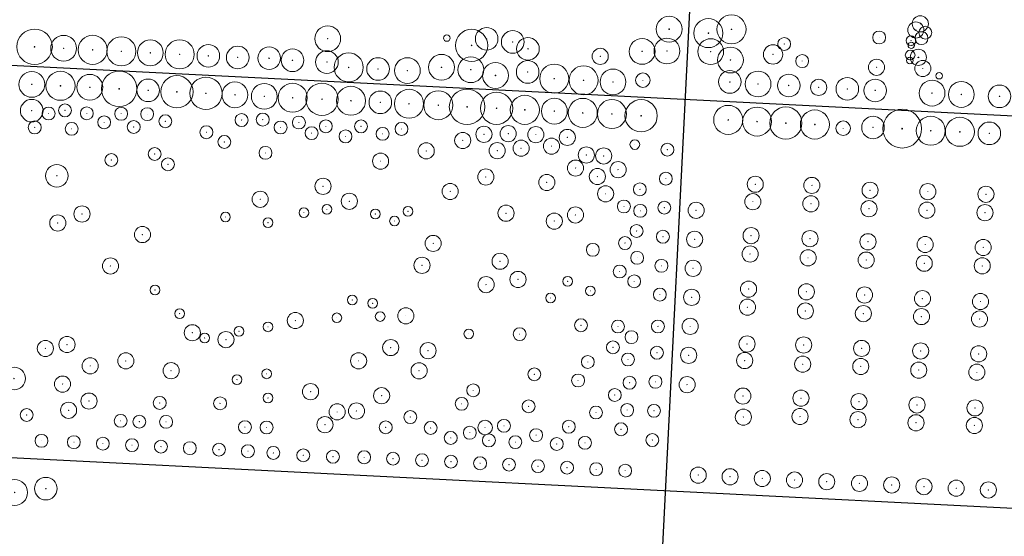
# Model space of a CAD drawing. Header units: millimetres. Extents: x 32690613 to 32694387, y 5343747 to 5344591.
# Tile 4 of 8: x 32692471 to 32692776, y 5343933 to 5344093. Entities that reach past the tile are written whole.
import ezdxf

# ---------------------------------------------------------------- set-up
doc = ezdxf.new("R2010")
doc.units = ezdxf.units.MM
doc.layers.get('DEFPOINTS').update_dxf_attribs({"true_color": 0xff7f7f})
doc.layers.add('Baum-Bestand', color=7, linetype='Continuous', lineweight=20, true_color=0x4c9900)

# ---------------------------------------------------------------- blocks, each defined once
blk = doc.blocks.new('Baum - ungeschützt')
at = {"layer": 'Baum-Bestand'}
for radius in [0.5, 0.01]:
    blk.add_circle((0, 0), radius, dxfattribs=at)
blk = doc.blocks.new('Einzelbaum geschützt')
at = {"layer": 'Baum-Bestand'}
for radius in [0.5, 0.01]:
    blk.add_circle((0, 0), radius, dxfattribs=at)
blk = doc.blocks.new('A$C78070446')
for p, q in [((4469989.15, 5343046.05), (4469922.86, 5342307.18)), ((4469470.04, 5342631.21), (4470219.62, 5342563.96)), ((4469459.19, 5342510.29), (4470208.78, 5342443.04))]:
    blk.add_line(p, q)

msp = doc.modelspace()

# ---------------------------------------------------------------- linework, layer by layer
at = {"layer": 'Baum-Bestand', "lineweight": 25}
msp.add_circle((32692748.91, 5344081.1), 0.105, dxfattribs=at)

# ---------------------------------------------------------------- block references
at = {"layer": 'Baum-Bestand'}
for name, p, xscale, yscale, zscale, rotation in [('Einzelbaum geschützt', (32692671.72, 5344089.83), 7.999999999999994, 7.999999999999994, 7.999999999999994, 87.15858123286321), ('Einzelbaum geschützt', (32692683.87, 5344088.6), 9.000000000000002, 9.000000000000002, 9.000000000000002, 87.15858123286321), ('Einzelbaum geschützt', (32692691.04, 5344089.78), 9.000000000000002, 9.000000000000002, 9.000000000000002, 87.15858123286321), ('Baum - ungeschützt', (32692749.51, 5344091.49), 5, 5, 5, 2.2374851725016), ('Einzelbaum geschützt', (32692565.95, 5344086.87), 7.999999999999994, 7.999999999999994, 7.999999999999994, 87.15858123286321), ('Baum - ungeschützt', (32692615.2, 5344086.81), 6.999999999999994, 6.999999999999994, 6.999999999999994, 2.237485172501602), ('Baum - ungeschützt', (32692748.14, 5344089.58), 5, 5, 5, 2.2374851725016), ('Baum - ungeschützt', (32692751.08, 5344088.76), 3.999999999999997, 3.999999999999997, 3.999999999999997, 2.237485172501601), ('Einzelbaum geschützt', (32692475.15, 5344084.38), 11, 11, 11, 87.15858123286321), ('Einzelbaum geschützt', (32692484.15, 5344083.91), 7.999999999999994, 7.999999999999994, 7.999999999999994, 87.15858123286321), ('Einzelbaum geschützt', (32692493.13, 5344083.43), 9.000000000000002, 9.000000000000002, 9.000000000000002, 87.15858123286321), ('Einzelbaum geschützt', (32692502.02, 5344082.97), 9.000000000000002, 9.000000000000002, 9.000000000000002, 87.15858123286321), ('Baum - ungeschützt', (32692602.85, 5344087.07), 1.999999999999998, 1.999999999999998, 1.999999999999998, 2.237485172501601), ('Einzelbaum geschützt', (32692610.52, 5344084.79), 10, 10, 10, 87.15858123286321), ('Baum - ungeschützt', (32692623.26, 5344085.87), 6.999999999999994, 6.999999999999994, 6.999999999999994, 2.237485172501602), ('Einzelbaum geschützt', (32692627.98, 5344083.74), 7.000000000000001, 7.000000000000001, 7.000000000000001, 87.15858123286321), ('Einzelbaum geschützt', (32692671.04, 5344083.06), 7.999999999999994, 7.999999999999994, 7.999999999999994, 87.15858123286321), ('Baum - ungeschützt', (32692707.36, 5344085.22), 3.999999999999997, 3.999999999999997, 3.999999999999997, 2.237485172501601), ('Baum - ungeschützt', (32692736.77, 5344087.25), 3.999999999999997, 3.999999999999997, 3.999999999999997, 2.237485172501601), ('Baum - ungeschützt', (32692746.66, 5344086.28), 3, 3, 3, 2.2374851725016), ('Baum - ungeschützt', (32692749.88, 5344087.04), 3.999999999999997, 3.999999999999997, 3.999999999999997, 2.237485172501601), ('Einzelbaum geschützt', (32692511, 5344082.5), 7.999999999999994, 7.999999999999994, 7.999999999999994, 87.15858123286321), ('Einzelbaum geschützt', (32692520.09, 5344082.03), 9.000000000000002, 9.000000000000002, 9.000000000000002, 87.15858123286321), ('Einzelbaum geschützt', (32692528.98, 5344081.56), 7.000000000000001, 7.000000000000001, 7.000000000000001, 87.15858123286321), ('Einzelbaum geschützt', (32692538.07, 5344081.08), 7.000000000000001, 7.000000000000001, 7.000000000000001, 87.15858123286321), ('Einzelbaum geschützt', (32692547.81, 5344080.83), 7.000000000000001, 7.000000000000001, 7.000000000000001, 87.15858123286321), ('Einzelbaum geschützt', (32692663.34, 5344082.94), 7.999999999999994, 7.999999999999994, 7.999999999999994, 87.15858123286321), ('Einzelbaum geschützt', (32692684.59, 5344082.87), 7.999999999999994, 7.999999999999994, 7.999999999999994, 87.15858123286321), ('Einzelbaum geschützt', (32692690.7, 5344080.27), 7.999999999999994, 7.999999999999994, 7.999999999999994, 87.15858123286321), ('Baum - ungeschützt', (32692703.9, 5344082), 5.999999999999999, 5.999999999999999, 5.999999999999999, 2.2374851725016), ('Baum - ungeschützt', (32692746.72, 5344084.82), 1.999999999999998, 1.999999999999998, 1.999999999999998, 2.237485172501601), ('Einzelbaum geschützt', (32692555.04, 5344080.19), 7.000000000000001, 7.000000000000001, 7.000000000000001, 87.15858123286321), ('Einzelbaum geschützt', (32692565.71, 5344079.64), 7.000000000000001, 7.000000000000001, 7.000000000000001, 87.15858123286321), ('Einzelbaum geschützt', (32692572.44, 5344077.99), 9.000000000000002, 9.000000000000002, 9.000000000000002, 87.15858123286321), ('Einzelbaum geschützt', (32692581.54, 5344077.49), 7.000000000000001, 7.000000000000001, 7.000000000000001, 87.15858123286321), ('Einzelbaum geschützt', (32692590.63, 5344076.99), 7.999999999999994, 7.999999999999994, 7.999999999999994, 87.15858123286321), ('Einzelbaum geschützt', (32692601.2, 5344078.01), 7.999999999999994, 7.999999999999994, 7.999999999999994, 87.15858123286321), ('Einzelbaum geschützt', (32692610.27, 5344077.26), 7.999999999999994, 7.999999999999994, 7.999999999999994, 87.15858123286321), ('Baum - ungeschützt', (32692650.37, 5344081.4), 5, 5, 5, 2.2374851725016), ('Baum - ungeschützt', (32692712.93, 5344079.93), 3.999999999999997, 3.999999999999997, 3.999999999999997, 2.237485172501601), ('Baum - ungeschützt', (32692746.38, 5344081.79), 3, 3, 3, 2.2374851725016), ('Baum - ungeschützt', (32692746.27, 5344080.14), 1.999999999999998, 1.999999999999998, 1.999999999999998, 2.237485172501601), ('Baum - ungeschützt', (32692748.91, 5344081.1), 5, 5, 5, 2.2374851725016), ('Einzelbaum geschützt', (32692617.93, 5344075.49), 7.999999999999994, 7.999999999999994, 7.999999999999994, 87.15858123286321), ('Einzelbaum geschützt', (32692627.9, 5344076.57), 7.000000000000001, 7.000000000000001, 7.000000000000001, 87.15858123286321), ('Einzelbaum geschützt', (32692636.13, 5344074.48), 9.000000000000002, 9.000000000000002, 9.000000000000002, 87.15858123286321), ('Einzelbaum geschützt', (32692645.22, 5344073.98), 9.000000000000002, 9.000000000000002, 9.000000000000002, 87.15858123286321), ('Einzelbaum geschützt', (32692735.96, 5344078.02), 5, 5, 5, 87.15858123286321), ('Einzelbaum geschützt', (32692750.29, 5344077.65), 5, 5, 5, 87.15858123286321), ('Einzelbaum geschützt', (32692474.29, 5344072.72), 7.999999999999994, 7.999999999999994, 7.999999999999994, 87.15858123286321), ('Einzelbaum geschützt', (32692483.17, 5344072.28), 9.000000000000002, 9.000000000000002, 9.000000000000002, 87.15858123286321), ('Einzelbaum geschützt', (32692492.27, 5344071.82), 7.999999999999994, 7.999999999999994, 7.999999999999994, 87.15858123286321), ('Einzelbaum geschützt', (32692501.35, 5344071.34), 11, 11, 11, 87.15858123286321), ('Einzelbaum geschützt', (32692519.24, 5344070.43), 10, 10, 10, 87.15858123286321), ('Einzelbaum geschützt', (32692528.24, 5344069.95), 10, 10, 10, 87.15858123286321), ('Einzelbaum geschützt', (32692654.32, 5344073.48), 7.999999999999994, 7.999999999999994, 7.999999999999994, 87.15858123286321), ('Baum - ungeschützt', (32692663.57, 5344074.02, 544.68), 4.5, 4.5, 4.5, 2.237485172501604), ('Einzelbaum geschützt', (32692690.52, 5344073.48), 7.000000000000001, 7.000000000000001, 7.000000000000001, 87.15858123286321), ('Einzelbaum geschützt', (32692699.26, 5344072.84), 7.999999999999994, 7.999999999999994, 7.999999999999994, 87.15858123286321), ('Einzelbaum geschützt', (32692708.77, 5344072.38), 7.000000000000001, 7.000000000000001, 7.000000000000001, 87.15858123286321), ('Baum - ungeschützt', (32692755.36, 5344075.39), 1.999999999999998, 1.999999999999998, 1.999999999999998, 2.237485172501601), ('Einzelbaum geschützt', (32692510.34, 5344070.88), 7.000000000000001, 7.000000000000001, 7.000000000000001, 87.15858123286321), ('Einzelbaum geschützt', (32692537.21, 5344069.49), 7.999999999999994, 7.999999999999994, 7.999999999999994, 87.15858123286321), ('Einzelbaum geschützt', (32692546.3, 5344069.02), 7.999999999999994, 7.999999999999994, 7.999999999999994, 87.15858123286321), ('Einzelbaum geschützt', (32692555.09, 5344068.58), 9.000000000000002, 9.000000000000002, 9.000000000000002, 87.15858123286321), ('Einzelbaum geschützt', (32692564.18, 5344068.11), 10, 10, 10, 87.15858123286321), ('Einzelbaum geschützt', (32692573.15, 5344067.65), 9.000000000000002, 9.000000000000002, 9.000000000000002, 87.15858123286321), ('Einzelbaum geschützt', (32692718.03, 5344071.79), 5, 5, 5, 87.15858123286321), ('Einzelbaum geschützt', (32692726.91, 5344071.32), 7.000000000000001, 7.000000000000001, 7.000000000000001, 87.15858123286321), ('Einzelbaum geschützt', (32692735.55, 5344070.85), 7.000000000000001, 7.000000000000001, 7.000000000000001, 87.15858123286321), ('Einzelbaum geschützt', (32692753.16, 5344070.02), 7.999999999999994, 7.999999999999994, 7.999999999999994, 87.15858123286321), ('Einzelbaum geschützt', (32692762.23, 5344069.61), 7.999999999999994, 7.999999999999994, 7.999999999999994, 87.15858123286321), ('Einzelbaum geschützt', (32692774.06, 5344069.02), 7.000000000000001, 7.000000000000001, 7.000000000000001, 87.15858123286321), ('Einzelbaum geschützt', (32692582.25, 5344067.17), 7.000000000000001, 7.000000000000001, 7.000000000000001, 87.15858123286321), ('Einzelbaum geschützt', (32692591.14, 5344066.72), 9.000000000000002, 9.000000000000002, 9.000000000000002, 87.15858123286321), ('Einzelbaum geschützt', (32692600.22, 5344066.26), 9.000000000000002, 9.000000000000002, 9.000000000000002, 87.15858123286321), ('Einzelbaum geschützt', (32692609.12, 5344065.78), 11, 11, 11, 87.15858123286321), ('Einzelbaum geschützt', (32692618.26, 5344065.32), 10, 10, 10, 87.15858123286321), ('Einzelbaum geschützt', (32692627.02, 5344064.84), 9.000000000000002, 9.000000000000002, 9.000000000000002, 87.15858123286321), ('Baum - ungeschützt', (32692474.26, 5344064.58), 6.999999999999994, 6.999999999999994, 6.999999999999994, 2.237485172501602), ('Baum - ungeschützt', (32692484.57, 5344064.66), 3.999999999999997, 3.999999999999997, 3.999999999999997, 2.237485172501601), ('Einzelbaum geschützt', (32692636.16, 5344064.43), 7.999999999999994, 7.999999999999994, 7.999999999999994, 87.15858123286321), ('Einzelbaum geschützt', (32692644.96, 5344063.89), 9.000000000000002, 9.000000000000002, 9.000000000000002, 87.15858123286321), ('Einzelbaum geschützt', (32692654, 5344063.54), 9.000000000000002, 9.000000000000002, 9.000000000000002, 87.15858123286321), ('Einzelbaum geschützt', (32692663.04, 5344063.01), 10, 10, 10, 87.15858123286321), ('Einzelbaum geschützt', (32692690.02, 5344061.72), 9.000000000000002, 9.000000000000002, 9.000000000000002, 87.15858123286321), ('Einzelbaum geschützt', (32692698.95, 5344061.2), 9.000000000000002, 9.000000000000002, 9.000000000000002, 87.15858123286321), ('Einzelbaum geschützt', (32692707.86, 5344060.74), 10, 10, 10, 87.15858123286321), ('Baum - ungeschützt', (32692479.48, 5344063.69), 3.999999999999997, 3.999999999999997, 3.999999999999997, 2.237485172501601), ('Baum - ungeschützt', (32692491.33, 5344063.74), 3.999999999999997, 3.999999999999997, 3.999999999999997, 2.237485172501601), ('Baum - ungeschützt', (32692496.7, 5344060.97), 3.999999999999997, 3.999999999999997, 3.999999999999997, 2.237485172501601), ('Baum - ungeschützt', (32692501.97, 5344063.61), 3.999999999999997, 3.999999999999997, 3.999999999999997, 2.237485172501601), ('Baum - ungeschützt', (32692510.03, 5344063.5), 3.999999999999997, 3.999999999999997, 3.999999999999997, 2.237485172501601), ('Baum - ungeschützt', (32692515.64, 5344061.3), 3.999999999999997, 3.999999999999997, 3.999999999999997, 2.237485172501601), ('Baum - ungeschützt', (32692539.26, 5344061.67), 3.999999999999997, 3.999999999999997, 3.999999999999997, 2.237485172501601), ('Baum - ungeschützt', (32692545.84, 5344061.81), 3.999999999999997, 3.999999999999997, 3.999999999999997, 2.237485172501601), ('Baum - ungeschützt', (32692557.02, 5344060.9), 3.999999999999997, 3.999999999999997, 3.999999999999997, 2.237485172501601), ('Einzelbaum geschützt', (32692716.86, 5344060.29), 9.000000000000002, 9.000000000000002, 9.000000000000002, 87.15858123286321), ('Einzelbaum geschützt', (32692734.87, 5344059.39), 7.000000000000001, 7.000000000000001, 7.000000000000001, 87.15858123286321), ('Einzelbaum geschützt', (32692743.92, 5344059.01), 12, 12, 12, 87.15858123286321), ('Einzelbaum geschützt', (32692752.76, 5344058.36), 9.000000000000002, 9.000000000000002, 9.000000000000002, 87.15858123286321), ('Baum - ungeschützt', (32692475.2, 5344059.38), 3.999999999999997, 3.999999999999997, 3.999999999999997, 2.237485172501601), ('Baum - ungeschützt', (32692486.65, 5344058.94), 3.999999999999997, 3.999999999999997, 3.999999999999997, 2.237485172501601), ('Baum - ungeschützt', (32692505.87, 5344059.53), 3.999999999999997, 3.999999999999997, 3.999999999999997, 2.237485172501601), ('Baum - ungeschützt', (32692528.38, 5344057.9), 3.999999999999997, 3.999999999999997, 3.999999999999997, 2.237485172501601), ('Baum - ungeschützt', (32692551.35, 5344059.37), 3.999999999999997, 3.999999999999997, 3.999999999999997, 2.237485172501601), ('Baum - ungeschützt', (32692565.37, 5344059.73), 3.999999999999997, 3.999999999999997, 3.999999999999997, 2.237485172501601), ('Baum - ungeschützt', (32692576.27, 5344059.7), 3.999999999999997, 3.999999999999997, 3.999999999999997, 2.237485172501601), ('Baum - ungeschützt', (32692588.81, 5344058.92), 3.999999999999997, 3.999999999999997, 3.999999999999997, 2.237485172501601), ('Einzelbaum geschützt', (32692614.35, 5344057.25), 5, 5, 5, 87.15858123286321), ('Einzelbaum geschützt', (32692621.87, 5344057.45), 5, 5, 5, 87.15858123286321), ('Einzelbaum geschützt', (32692630.42, 5344057.14), 5, 5, 5, 87.15858123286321), ('Baum - ungeschützt', (32692725.63, 5344059.14, 544.98), 4.5, 4.5, 4.5, 2.237485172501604), ('Einzelbaum geschützt', (32692761.78, 5344058.03), 9.000000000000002, 9.000000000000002, 9.000000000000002, 87.15858123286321), ('Einzelbaum geschützt', (32692770.9, 5344057.55), 7.000000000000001, 7.000000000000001, 7.000000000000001, 87.15858123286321), ('Baum - ungeschützt', (32692533.93, 5344054.89), 3.999999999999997, 3.999999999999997, 3.999999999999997, 2.237485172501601), ('Baum - ungeschützt', (32692560.95, 5344057.62), 3.999999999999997, 3.999999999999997, 3.999999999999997, 2.237485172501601), ('Baum - ungeschützt', (32692571.47, 5344056.6), 3.999999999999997, 3.999999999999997, 3.999999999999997, 2.237485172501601), ('Baum - ungeschützt', (32692582.95, 5344057.39), 3.999999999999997, 3.999999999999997, 3.999999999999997, 2.237485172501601), ('Einzelbaum geschützt', (32692607.77, 5344055.34), 5, 5, 5, 87.15858123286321), ('Einzelbaum geschützt', (32692640.17, 5344056.29), 5, 5, 5, 87.15858123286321), ('Einzelbaum geschützt', (32692596.47, 5344052.12), 5, 5, 5, 87.15858123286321), ('Einzelbaum geschützt', (32692618.46, 5344052.19), 5, 5, 5, 87.15858123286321), ('Einzelbaum geschützt', (32692625.87, 5344052.94), 5, 5, 5, 87.15858123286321), ('Einzelbaum geschützt', (32692635.27, 5344053.59), 5, 5, 5, 87.15858123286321), ('Baum - ungeschützt', (32692661.09, 5344054.08), 3, 3, 3, 2.2374851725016), ('Baum - ungeschützt', (32692671.18, 5344052.48), 3.999999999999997, 3.999999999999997, 3.999999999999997, 2.237485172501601), ('Baum - ungeschützt', (32692498.93, 5344049.29), 3.999999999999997, 3.999999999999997, 3.999999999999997, 2.237485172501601), ('Baum - ungeschützt', (32692512.35, 5344051.15), 3.999999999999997, 3.999999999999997, 3.999999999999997, 2.237485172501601), ('Baum - ungeschützt', (32692546.67, 5344051.5), 3.999999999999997, 3.999999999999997, 3.999999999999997, 2.237485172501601), ('Einzelbaum geschützt', (32692582.33, 5344048.93), 5, 5, 5, 87.15858123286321), ('Einzelbaum geschützt', (32692646.06, 5344050.84), 5, 5, 5, 87.15858123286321), ('Einzelbaum geschützt', (32692651.43, 5344050.55), 5, 5, 5, 87.15858123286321), ('Baum - ungeschützt', (32692482.04, 5344044.41), 6.999999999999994, 6.999999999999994, 6.999999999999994, 2.237485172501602), ('Baum - ungeschützt', (32692516.46, 5344047.95), 3.999999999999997, 3.999999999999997, 3.999999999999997, 2.237485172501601), ('Einzelbaum geschützt', (32692642.72, 5344046.79), 5, 5, 5, 87.15858123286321), ('Einzelbaum geschützt', (32692655.91, 5344046.3), 5, 5, 5, 87.15858123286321), ('Einzelbaum geschützt', (32692614.93, 5344044.03), 5, 5, 5, 87.15858123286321), ('Einzelbaum geschützt', (32692633.81, 5344042.34), 5, 5, 5, 87.15858123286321), ('Einzelbaum geschützt', (32692649.49, 5344044.17), 5, 5, 5, 87.15858123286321), ('Baum - ungeschützt', (32692670.69, 5344043.5), 3.999999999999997, 3.999999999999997, 3.999999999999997, 2.237485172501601), ('Baum - ungeschützt', (32692564.5, 5344041.14), 5, 5, 5, 2.2374851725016), ('Einzelbaum geschützt', (32692603.89, 5344039.55), 5, 5, 5, 87.15858123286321), ('Einzelbaum geschützt', (32692662.65, 5344040.19), 3.999999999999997, 3.999999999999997, 3.999999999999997, 87.15858123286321), ('Baum - ungeschützt', (32692698.39, 5344041.78), 5, 5, 5, 2.2374851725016), ('Baum - ungeschützt', (32692715.92, 5344041.42), 5, 5, 5, 2.2374851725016), ('Baum - ungeschützt', (32692733.96, 5344039.91), 5, 5, 5, 2.2374851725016), ('Baum - ungeschützt', (32692751.85, 5344039.49), 5, 5, 5, 2.2374851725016), ('Baum - ungeschützt', (32692545.04, 5344037.12), 5, 5, 5, 2.2374851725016), ('Baum - ungeschützt', (32692572.65, 5344036.5), 5, 5, 5, 2.2374851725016), ('Einzelbaum geschützt', (32692652.04, 5344038.81), 5, 5, 5, 87.15858123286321), ('Baum - ungeschützt', (32692697.64, 5344036.37), 5, 5, 5, 2.2374851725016), ('Baum - ungeschützt', (32692769.85, 5344038.67), 5, 5, 5, 2.2374851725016), ('Baum - ungeschützt', (32692565.7, 5344034.03, 546.45), 3, 3, 3, 2.2374851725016), ('Einzelbaum geschützt', (32692621.19, 5344032.8), 5, 5, 5, 87.15858123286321), ('Einzelbaum geschützt', (32692657.7, 5344034.89), 3.999999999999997, 3.999999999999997, 3.999999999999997, 87.15858123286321), ('Einzelbaum geschützt', (32692662.76, 5344033.54), 3.999999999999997, 3.999999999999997, 3.999999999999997, 87.15858123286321), ('Baum - ungeschützt', (32692670.22, 5344034.51), 3.999999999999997, 3.999999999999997, 3.999999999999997, 2.237485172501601), ('Baum - ungeschützt', (32692680.07, 5344033.71), 5, 5, 5, 2.2374851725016), ('Baum - ungeschützt', (32692715.62, 5344035.73), 5, 5, 5, 2.2374851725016), ('Baum - ungeschützt', (32692733.62, 5344034.2), 5, 5, 5, 2.2374851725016), ('Baum - ungeschützt', (32692751.56, 5344033.73), 5, 5, 5, 2.2374851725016), ('Baum - ungeschützt', (32692769.55, 5344032.98), 5, 5, 5, 2.2374851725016), ('Baum - ungeschützt', (32692482.33, 5344029.77), 5, 5, 5, 2.2374851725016), ('Baum - ungeschützt', (32692489.84, 5344032.56), 5, 5, 5, 2.2374851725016), ('Baum - ungeschützt', (32692534.28, 5344031.62), 3, 3, 3, 2.2374851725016), ('Baum - ungeschützt', (32692558.57, 5344032.95, 546.13), 3, 3, 3, 2.2374851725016), ('Baum - ungeschützt', (32692580.69, 5344032.56, 546.23), 3, 3, 3, 2.2374851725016), ('Baum - ungeschützt', (32692590.82, 5344033.38), 3, 3, 3, 2.2374851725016), ('Einzelbaum geschützt', (32692636.13, 5344030.35), 5, 5, 5, 87.15858123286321), ('Einzelbaum geschützt', (32692642.7, 5344032.27), 5, 5, 5, 87.15858123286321), ('Einzelbaum geschützt', (32692547.47, 5344029.89, 545.67), 3, 3, 3, 87.15858123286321), ('Baum - ungeschützt', (32692547.47, 5344029.89, 545.67), 3, 3, 3, 2.2374851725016), ('Baum - ungeschützt', (32692586.64, 5344030.38), 3, 3, 3, 2.2374851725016), ('Einzelbaum geschützt', (32692661.62, 5344027.29), 3.999999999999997, 3.999999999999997, 3.999999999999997, 87.15858123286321), ('Baum - ungeschützt', (32692508.56, 5344026.19), 5, 5, 5, 2.2374851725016), ('Baum - ungeschützt', (32692669.78, 5344025.52), 3.999999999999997, 3.999999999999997, 3.999999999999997, 2.237485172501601), ('Baum - ungeschützt', (32692679.61, 5344024.72), 5, 5, 5, 2.2374851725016), ('Baum - ungeschützt', (32692697.1, 5344025.86), 5, 5, 5, 2.2374851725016), ('Baum - ungeschützt', (32692715.35, 5344024.93), 5, 5, 5, 2.2374851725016), ('Baum - ungeschützt', (32692733.32, 5344023.96), 5, 5, 5, 2.2374851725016), ('Baum - ungeschützt', (32692598.62, 5344023.45), 5, 5, 5, 2.2374851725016), ('Baum - ungeschützt', (32692648.08, 5344021.47), 3.999999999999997, 3.999999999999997, 3.999999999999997, 2.237485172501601), ('Baum - ungeschützt', (32692658.04, 5344023.54), 3.999999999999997, 3.999999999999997, 3.999999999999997, 2.237485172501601), ('Baum - ungeschützt', (32692751.03, 5344023.1), 5, 5, 5, 2.2374851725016), ('Baum - ungeschützt', (32692769.01, 5344022.19), 5, 5, 5, 2.2374851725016), ('Baum - ungeschützt', (32692619.35, 5344017.92), 5, 5, 5, 2.2374851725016), ('Baum - ungeschützt', (32692661.8, 5344018.97), 3.999999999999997, 3.999999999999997, 3.999999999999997, 2.237485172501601), ('Baum - ungeschützt', (32692696.81, 5344020.17), 5, 5, 5, 2.2374851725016), ('Baum - ungeschützt', (32692714.77, 5344018.98), 5, 5, 5, 2.2374851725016), ('Baum - ungeschützt', (32692732.75, 5344018.28), 5, 5, 5, 2.2374851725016), ('Baum - ungeschützt', (32692498.66, 5344016.46), 5, 5, 5, 2.2374851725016), ('Baum - ungeschützt', (32692595.17, 5344016.66), 5, 5, 5, 2.2374851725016), ('Baum - ungeschützt', (32692669.33, 5344016.51), 3.999999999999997, 3.999999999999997, 3.999999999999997, 2.237485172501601), ('Baum - ungeschützt', (32692679.15, 5344015.73), 5, 5, 5, 2.2374851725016), ('Baum - ungeschützt', (32692750.74, 5344017.3), 5, 5, 5, 2.2374851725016), ('Baum - ungeschützt', (32692768.71, 5344016.5), 5, 5, 5, 2.2374851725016), ('Baum - ungeschützt', (32692624.89, 5344012.29), 5, 5, 5, 2.2374851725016), ('Baum - ungeschützt', (32692656.41, 5344014.74), 3.999999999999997, 3.999999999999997, 3.999999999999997, 2.237485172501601), ('Baum - ungeschützt', (32692615.02, 5344010.68), 5, 5, 5, 2.2374851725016), ('Baum - ungeschützt', (32692640.29, 5344011.7), 3, 3, 3, 2.2374851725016), ('Baum - ungeschützt', (32692660.89, 5344011.69), 3.999999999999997, 3.999999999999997, 3.999999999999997, 2.237485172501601), ('Baum - ungeschützt', (32692696.32, 5344009.29), 5, 5, 5, 2.2374851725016), ('Baum - ungeschützt', (32692714.24, 5344008.46), 5, 5, 5, 2.2374851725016), ('Baum - ungeschützt', (32692512.46, 5344009.01), 3, 3, 3, 2.2374851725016), ('Baum - ungeschützt', (32692634.98, 5344006.56), 3, 3, 3, 2.2374851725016), ('Baum - ungeschützt', (32692647.28, 5344008.74), 3, 3, 3, 2.2374851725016), ('Baum - ungeschützt', (32692668.84, 5344007.6), 3.999999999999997, 3.999999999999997, 3.999999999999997, 2.237485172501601), ('Baum - ungeschützt', (32692678.69, 5344006.74), 5, 5, 5, 2.2374851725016), ('Baum - ungeschützt', (32692732.25, 5344007.47), 5, 5, 5, 2.2374851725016), ('Baum - ungeschützt', (32692750.18, 5344006.35), 5, 5, 5, 2.2374851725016), ('Baum - ungeschützt', (32692768.15, 5344005.44), 5, 5, 5, 2.2374851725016), ('Baum - ungeschützt', (32692573.55, 5344005.93), 3, 3, 3, 2.2374851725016), ('Baum - ungeschützt', (32692579.87, 5344004.89), 3, 3, 3, 2.2374851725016), ('Baum - ungeschützt', (32692695.97, 5344003.69), 5, 5, 5, 2.2374851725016), ('Baum - ungeschützt', (32692713.93, 5344002.5), 5, 5, 5, 2.2374851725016), ('Baum - ungeschützt', (32692520.08, 5344001.71), 3, 3, 3, 2.2374851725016), ('Baum - ungeschützt', (32692555.93, 5343999.55), 5, 5, 5, 2.2374851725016), ('Einzelbaum geschützt', (32692568.78, 5344000.4, 546.14), 3, 3, 3, 87.15858123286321), ('Baum - ungeschützt', (32692582.2, 5344000.8), 3, 3, 3, 2.2374851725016), ('Baum - ungeschützt', (32692590.15, 5344001.01), 5, 5, 5, 2.2374851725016), ('Baum - ungeschützt', (32692731.89, 5344001.7), 5, 5, 5, 2.2374851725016), ('Baum - ungeschützt', (32692749.87, 5344000.78), 5, 5, 5, 2.2374851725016), ('Baum - ungeschützt', (32692767.87, 5344000.02), 5, 5, 5, 2.2374851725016), ('Einzelbaum geschützt', (32692547.47, 5343997.6, 546.68), 3, 3, 3, 87.15858123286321), ('Baum - ungeschützt', (32692644.41, 5343998.09), 3.999999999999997, 3.999999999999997, 3.999999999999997, 2.237485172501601), ('Baum - ungeschützt', (32692655.87, 5343997.7), 3.999999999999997, 3.999999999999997, 3.999999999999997, 2.237485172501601), ('Baum - ungeschützt', (32692668.24, 5343997.72), 3.999999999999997, 3.999999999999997, 3.999999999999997, 2.237485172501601), ('Baum - ungeschützt', (32692678.23, 5343997.75), 5, 5, 5, 2.2374851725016), ('Baum - ungeschützt', (32692524.02, 5343995.77), 5, 5, 5, 2.2374851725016), ('Einzelbaum geschützt', (32692527.83, 5343994.17, 546.77), 3, 3, 3, 87.15858123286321), ('Baum - ungeschützt', (32692534.43, 5343993.64), 5, 5, 5, 2.2374851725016), ('Einzelbaum geschützt', (32692538.47, 5343996.23, 546.79), 3, 3, 3, 87.15858123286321), ('Baum - ungeschützt', (32692609.66, 5343995.42), 3, 3, 3, 2.2374851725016), ('Baum - ungeschützt', (32692625.4, 5343995.34), 3.999999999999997, 3.999999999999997, 3.999999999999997, 2.237485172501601), ('Baum - ungeschützt', (32692660.05, 5343994.41), 3.999999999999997, 3.999999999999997, 3.999999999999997, 2.237485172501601), ('Baum - ungeschützt', (32692478.5, 5343990.9), 5, 5, 5, 2.2374851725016), ('Baum - ungeschützt', (32692485.19, 5343992.11), 5, 5, 5, 2.2374851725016), ('Baum - ungeschützt', (32692585.47, 5343991.17), 5, 5, 5, 2.2374851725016), ('Baum - ungeschützt', (32692597.04, 5343990.22), 5, 5, 5, 2.2374851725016), ('Baum - ungeschützt', (32692654.3, 5343991.25), 3.999999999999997, 3.999999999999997, 3.999999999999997, 2.237485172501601), ('Baum - ungeschützt', (32692695.85, 5343992.29), 5, 5, 5, 2.2374851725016), ('Baum - ungeschützt', (32692713.39, 5343991.98), 5, 5, 5, 2.2374851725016), ('Baum - ungeschützt', (32692731.35, 5343990.92), 5, 5, 5, 2.2374851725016), ('Baum - ungeschützt', (32692749.62, 5343990.13), 5, 5, 5, 2.2374851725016), ('Baum - ungeschützt', (32692503.41, 5343987.05), 5, 5, 5, 2.2374851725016), ('Baum - ungeschützt', (32692575.52, 5343987.07), 5, 5, 5, 2.2374851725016), ('Baum - ungeschützt', (32692667.93, 5343989.57), 3.999999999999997, 3.999999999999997, 3.999999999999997, 2.237485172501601), ('Baum - ungeschützt', (32692677.77, 5343988.77), 5, 5, 5, 2.2374851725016), ('Baum - ungeschützt', (32692695.11, 5343987.15), 5, 5, 5, 2.2374851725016), ('Baum - ungeschützt', (32692767.6, 5343989.22), 5, 5, 5, 2.2374851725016), ('Baum - ungeschützt', (32692492.38, 5343985.51), 5, 5, 5, 2.2374851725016), ('Baum - ungeschützt', (32692517.45, 5343984.01), 5, 5, 5, 2.2374851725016), ('Baum - ungeschützt', (32692594.26, 5343983.98), 5, 5, 5, 2.2374851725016), ('Baum - ungeschützt', (32692646.52, 5343986.71), 3.999999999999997, 3.999999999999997, 3.999999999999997, 2.237485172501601), ('Baum - ungeschützt', (32692658.97, 5343987.49), 3.999999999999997, 3.999999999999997, 3.999999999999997, 2.237485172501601), ('Baum - ungeschützt', (32692713.09, 5343986.02), 5, 5, 5, 2.2374851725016), ('Baum - ungeschützt', (32692731.07, 5343985.32), 5, 5, 5, 2.2374851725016), ('Baum - ungeschützt', (32692749.04, 5343984.18), 5, 5, 5, 2.2374851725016), ('Baum - ungeschützt', (32692468.8, 5343981.58), 6.999999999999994, 6.999999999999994, 6.999999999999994, 2.237485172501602), ('Baum - ungeschützt', (32692547.06, 5343983.04), 3, 3, 3, 2.2374851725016), ('Baum - ungeschützt', (32692629.96, 5343982.9), 3.999999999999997, 3.999999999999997, 3.999999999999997, 2.237485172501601), ('Baum - ungeschützt', (32692767.03, 5343983.54), 5, 5, 5, 2.2374851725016), ('Baum - ungeschützt', (32692483.81, 5343979.86), 5, 5, 5, 2.2374851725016), ('Baum - ungeschützt', (32692537.84, 5343981.26), 3, 3, 3, 2.2374851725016), ('Baum - ungeschützt', (32692643.52, 5343980.98), 3.999999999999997, 3.999999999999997, 3.999999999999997, 2.237485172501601), ('Baum - ungeschützt', (32692659.45, 5343980.28), 3.999999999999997, 3.999999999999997, 3.999999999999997, 2.237485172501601), ('Baum - ungeschützt', (32692667.47, 5343980.57), 3.999999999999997, 3.999999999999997, 3.999999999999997, 2.237485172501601), ('Baum - ungeschützt', (32692677.29, 5343979.69), 5, 5, 5, 2.2374851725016), ('Baum - ungeschützt', (32692560.64, 5343977.52), 5, 5, 5, 2.2374851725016), ('Baum - ungeschützt', (32692582.65, 5343976.26), 5, 5, 5, 2.2374851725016), ('Baum - ungeschützt', (32692611.02, 5343977.92), 3.999999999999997, 3.999999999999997, 3.999999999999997, 2.237485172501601), ('Baum - ungeschützt', (32692654.88, 5343976.47), 3.999999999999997, 3.999999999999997, 3.999999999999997, 2.237485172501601), ('Baum - ungeschützt', (32692694.56, 5343976.15), 5, 5, 5, 2.2374851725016), ('Baum - ungeschützt', (32692712.55, 5343975.5), 5, 5, 5, 2.2374851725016), ('Baum - ungeschützt', (32692485.68, 5343971.75), 5, 5, 5, 2.2374851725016), ('Baum - ungeschützt', (32692492, 5343974.6), 5, 5, 5, 2.2374851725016), ('Baum - ungeschützt', (32692513.92, 5343974.04), 3.999999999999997, 3.999999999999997, 3.999999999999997, 2.237485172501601), ('Baum - ungeschützt', (32692532.62, 5343973.9), 3.999999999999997, 3.999999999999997, 3.999999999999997, 2.237485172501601), ('Baum - ungeschützt', (32692547.46, 5343975.58), 3, 3, 3, 2.2374851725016), ('Baum - ungeschützt', (32692607.45, 5343973.75), 3.999999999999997, 3.999999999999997, 3.999999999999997, 2.237485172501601), ('Baum - ungeschützt', (32692628.17, 5343972.97), 3.999999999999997, 3.999999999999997, 3.999999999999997, 2.237485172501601), ('Baum - ungeschützt', (32692730.51, 5343974.44), 5, 5, 5, 2.2374851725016), ('Baum - ungeschützt', (32692748.49, 5343973.4), 5, 5, 5, 2.2374851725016), ('Baum - ungeschützt', (32692766.47, 5343972.48), 5, 5, 5, 2.2374851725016), ('Baum - ungeschützt', (32692472.71, 5343970.29), 3.999999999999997, 3.999999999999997, 3.999999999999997, 2.237485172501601), ('Baum - ungeschützt', (32692568.88, 5343971.25), 5, 5, 5, 2.2374851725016), ('Baum - ungeschützt', (32692574.86, 5343971.53), 5, 5, 5, 2.2374851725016), ('Baum - ungeschützt', (32692591.53, 5343969.63), 3.999999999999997, 3.999999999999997, 3.999999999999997, 2.237485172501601), ('Baum - ungeschützt', (32692649.05, 5343971.05), 3.999999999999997, 3.999999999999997, 3.999999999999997, 2.237485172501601), ('Baum - ungeschützt', (32692658.71, 5343971.8), 3.999999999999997, 3.999999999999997, 3.999999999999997, 2.237485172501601), ('Baum - ungeschützt', (32692667.01, 5343971.59), 3.999999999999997, 3.999999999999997, 3.999999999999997, 2.237485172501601), ('Baum - ungeschützt', (32692694.71, 5343969.62), 5, 5, 5, 2.2374851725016), ('Baum - ungeschützt', (32692712.26, 5343969.81), 5, 5, 5, 2.2374851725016), ('Baum - ungeschützt', (32692730.23, 5343968.85), 5, 5, 5, 2.2374851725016), ('Baum - ungeschützt', (32692501.8, 5343968.47), 3.999999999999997, 3.999999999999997, 3.999999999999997, 2.237485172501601), ('Baum - ungeschützt', (32692507.6, 5343968.22), 3.999999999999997, 3.999999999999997, 3.999999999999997, 2.237485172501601), ('Baum - ungeschützt', (32692515.89, 5343968.16), 3.999999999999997, 3.999999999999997, 3.999999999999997, 2.237485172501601), ('Baum - ungeschützt', (32692540.3, 5343966.53), 3.999999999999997, 3.999999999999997, 3.999999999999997, 2.237485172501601), ('Baum - ungeschützt', (32692547.01, 5343966.42), 3.999999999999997, 3.999999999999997, 3.999999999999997, 2.237485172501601), ('Baum - ungeschützt', (32692565.09, 5343967.28), 5, 5, 5, 2.2374851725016), ('Baum - ungeschützt', (32692583.93, 5343966.46), 3.999999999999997, 3.999999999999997, 3.999999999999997, 2.237485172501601), ('Baum - ungeschützt', (32692597.84, 5343966.29), 3.999999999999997, 3.999999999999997, 3.999999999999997, 2.237485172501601), ('Baum - ungeschützt', (32692614.7, 5343966.41), 4.5, 4.5, 4.5, 2.237485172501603), ('Baum - ungeschützt', (32692620.54, 5343966.93, 545.35), 3.999999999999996, 3.999999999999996, 3.999999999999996, 2.237485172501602), ('Baum - ungeschützt', (32692640.63, 5343966.65), 3.999999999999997, 3.999999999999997, 3.999999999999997, 2.237485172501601), ('Baum - ungeschützt', (32692748.19, 5343967.88), 5, 5, 5, 2.2374851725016), ('Baum - ungeschützt', (32692766.27, 5343967.04), 5, 5, 5, 2.2374851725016), ('Baum - ungeschützt', (32692604.07, 5343963.19), 3.999999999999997, 3.999999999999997, 3.999999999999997, 2.237485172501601), ('Baum - ungeschützt', (32692609.97, 5343964.78), 3.999999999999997, 3.999999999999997, 3.999999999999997, 2.237485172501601), ('Baum - ungeschützt', (32692630.51, 5343964.05), 3.999999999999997, 3.999999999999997, 3.999999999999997, 2.237485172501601), ('Baum - ungeschützt', (32692656.83, 5343965.87), 3.999999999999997, 3.999999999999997, 3.999999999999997, 2.237485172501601), ('Baum - ungeschützt', (32692477.29, 5343962.29), 3.999999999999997, 3.999999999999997, 3.999999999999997, 2.237485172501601), ('Baum - ungeschützt', (32692487.32, 5343961.87), 3.999999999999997, 3.999999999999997, 3.999999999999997, 2.237485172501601), ('Baum - ungeschützt', (32692496.3, 5343961.41), 4, 4, 4, 2.002073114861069), ('Baum - ungeschützt', (32692505.31, 5343960.94), 4, 4, 4, 2.002073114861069), ('Baum - ungeschützt', (32692514.28, 5343960.48), 4, 4, 4, 2.002073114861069), ('Baum - ungeschützt', (32692615.88, 5343962.42), 3.999999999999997, 3.999999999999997, 3.999999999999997, 2.237485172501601), ('Baum - ungeschützt', (32692624.07, 5343961.88), 3.999999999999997, 3.999999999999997, 3.999999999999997, 2.237485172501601), ('Baum - ungeschützt', (32692636.91, 5343961.31), 3.999999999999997, 3.999999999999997, 3.999999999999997, 2.237485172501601), ('Baum - ungeschützt', (32692645.63, 5343961.66), 3.999999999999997, 3.999999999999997, 3.999999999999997, 2.237485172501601), ('Baum - ungeschützt', (32692666.52, 5343962.51), 3.999999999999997, 3.999999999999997, 3.999999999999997, 2.237485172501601), ('Baum - ungeschützt', (32692523.25, 5343960.01), 4, 4, 4, 2.002073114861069), ('Baum - ungeschützt', (32692532.26, 5343959.55), 4, 4, 4, 2.002073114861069), ('Baum - ungeschützt', (32692541.23, 5343959.08), 4, 4, 4, 2.002073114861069), ('Baum - ungeschützt', (32692549.11, 5343958.55), 4, 4, 4, 2.002073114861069), ('Baum - ungeschützt', (32692558.37, 5343957.8), 4, 4, 4, 2.002073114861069), ('Baum - ungeschützt', (32692567.57, 5343957.35), 4, 4, 4, 2.002073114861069), ('Baum - ungeschützt', (32692577.24, 5343957.19), 4, 4, 4, 2.002073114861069), ('Baum - ungeschützt', (32692586.19, 5343956.75), 4, 4, 4, 2.002073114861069), ('Baum - ungeschützt', (32692586.19, 5343956.75), 4, 4, 4, 2.002073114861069), ('Baum - ungeschützt', (32692595.17, 5343956.28), 4, 4, 4, 2.002073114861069), ('Baum - ungeschützt', (32692604.14, 5343955.83), 4, 4, 4, 2.002073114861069), ('Baum - ungeschützt', (32692613.16, 5343955.34), 4, 4, 4, 2.002073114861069), ('Baum - ungeschützt', (32692622.12, 5343954.9), 4, 4, 4, 2.002073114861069), ('Baum - ungeschützt', (32692631.1, 5343954.42), 4, 4, 4, 2.002073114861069), ('Baum - ungeschützt', (32692640.1, 5343953.96), 4, 4, 4, 2.002073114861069), ('Baum - ungeschützt', (32692649.11, 5343953.49), 4, 4, 4, 2.002073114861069), ('Baum - ungeschützt', (32692658.1, 5343953.03), 4, 4, 4, 2.002073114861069), ('Baum - ungeschützt', (32692680.73, 5343951.65), 5, 5, 5, 2.2374851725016), ('Baum - ungeschützt', (32692690.59, 5343951.15), 5, 5, 5, 2.2374851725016), ('Baum - ungeschützt', (32692700.57, 5343950.62), 5, 5, 5, 2.2374851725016), ('Baum - ungeschützt', (32692468.97, 5343946.28), 7.999999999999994, 7.999999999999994, 7.999999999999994, 2.237485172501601), ('Baum - ungeschützt', (32692478.64, 5343947.47), 6.999999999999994, 6.999999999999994, 6.999999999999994, 2.237485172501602), ('Baum - ungeschützt', (32692710.56, 5343950.13), 5, 5, 5, 2.2374851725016), ('Baum - ungeschützt', (32692720.54, 5343949.62), 5, 5, 5, 2.2374851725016), ('Baum - ungeschützt', (32692730.67, 5343949.11), 5, 5, 5, 2.2374851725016), ('Baum - ungeschützt', (32692740.66, 5343948.61), 5, 5, 5, 2.2374851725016), ('Baum - ungeschützt', (32692750.65, 5343948.1), 5, 5, 5, 2.2374851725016), ('Baum - ungeschützt', (32692760.64, 5343947.6), 5, 5, 5, 2.2374851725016), ('Baum - ungeschützt', (32692770.61, 5343947.07), 5, 5, 5, 2.2374851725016)]:
    msp.add_blockref(name, p, dxfattribs=dict(at, xscale=xscale, yscale=yscale, zscale=zscale, rotation=rotation))
at = {"layer": 'DEFPOINTS', "rotation": 2.237485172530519}
msp.add_blockref('A$C78070446', (28434719.52, -168960.66), dxfattribs=at)

doc.saveas('drawing.dxf')
